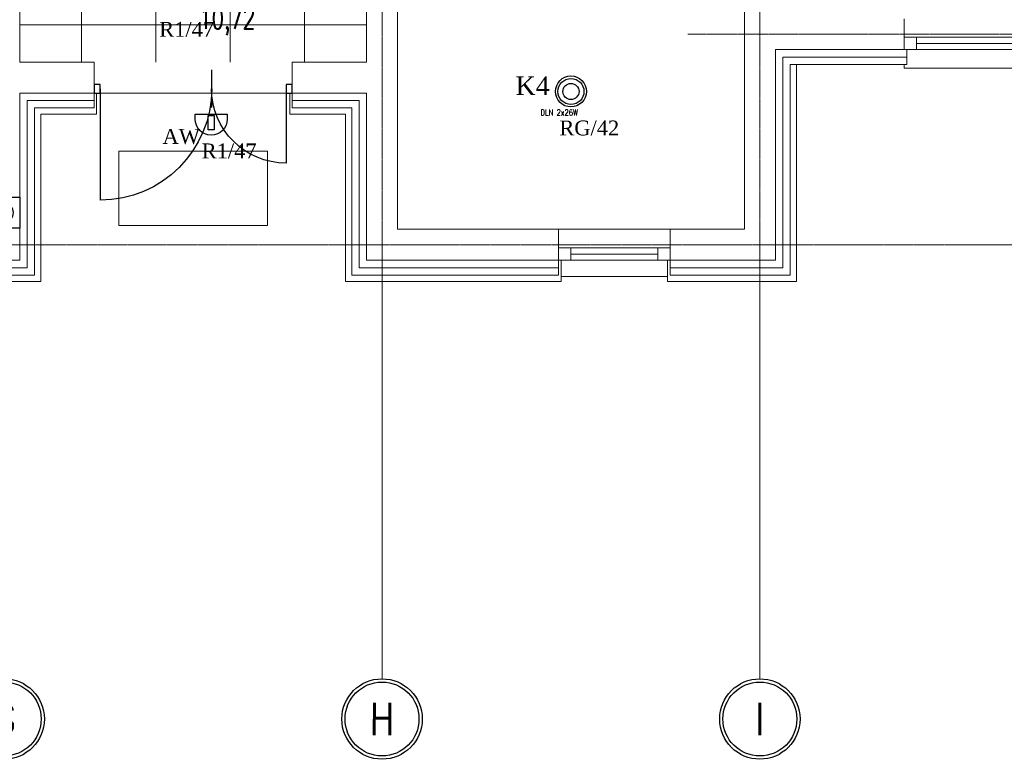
# Model space of a CAD drawing. Header units: centimetres. Extents: x 88729 to 133553, y -16225 to 14174.
# Tile 204 of 231: x 92756 to 93551, y -9853 to -9256. Entities that reach past the tile are written whole.
import ezdxf
from ezdxf.enums import TextEntityAlignment as Align

# ---------------------------------------------------------------- set-up
doc = ezdxf.new("R2010")
doc.units = ezdxf.units.CM
doc.linetypes.add('ACAD_ISO04W100', pattern=[30.5, 24, -3, 0.5, -3])
doc.linetypes.add('CENTER2', pattern=[1.125, 0.75, -0.125, 0.125, -0.125])
for name, color, linetype, lineweight in [('_E_ośw_opisy_AW', 1, 'Continuous', 9), ('A-SLUSARKA', 252, 'Continuous', 13), ('PR_izolacja', 252, 'Continuous', 20)]:
    doc.layers.add(name, color=color, linetype=linetype, lineweight=lineweight)
for name, color, linetype in [('A-OS', 252, 'CENTER2'), ('A-SCIANY', 252, 'Continuous'), ('A-SUFITY', 252, 'Continuous'), ('A-WID', 252, 'Continuous'), ('A-WID-CIENKI', 252, 'Continuous'), ('B-IWE', 252, 'Continuous'), ('B-IWE-KAN', 252, 'Continuous'), ('E_Istn', 170, 'Continuous'), ('E_opisy siły', 5, 'Continuous'), ('E_PODKLAD', 7, 'Continuous'), ('E_siła', 5, 'Continuous'), ('mat', 252, 'Continuous'), ('R-MET-DRZ', 252, 'Continuous'), ('R-MET-IWE', 252, 'Continuous'), ('R-MET-POM-OPIS', 252, 'Continuous'), ('R-MET-POM-OPIS-NR', 252, 'Continuous'), ('R-MET-POM-OPIS-POM', 252, 'Continuous'), ('rz_wentylacja', 252, 'Continuous'), ('S-DRZ-', 252, 'Continuous'), ('S-DRZ-O', 252, 'Continuous'), ('S-DRZ-SKRZYD', 252, 'Continuous'), ('S-DRZ-WEGAR', 252, 'Continuous')]:
    doc.layers.add(name, color=color, linetype=linetype)
doc.styles.add('MET_POM', font='simplex.shx')
doc.styles.add('MM_050', font='romans.shx', dxfattribs={"width": 0.8, "height": 16})
doc.styles.add('old', font='BOOKOS.TTF')
doc.styles.add('ROMANS', font='ROMANS.SHX', dxfattribs={"width": 0.6})
doc.styles.get("Standard").update_dxf_attribs({"font": 'txt.shx'})
doc.linetypes.add('BATTING', pattern='A,0.00254,-2.54,[134,LTYPESHP.SHX,S=2.54,R=0,X=-2.54,Y=0],-5.08,[134,LTYPESHP.SHX,S=2.54,R=180,X=2.54,Y=0],-2.54', length=10.16254)

# ---------------------------------------------------------------- blocks, each defined once
blk = doc.blocks.new('_E_oprawa 1x38_AW')
at = {"linetype": 'Continuous', "ltscale": 0.5}
for p, q in [((2.5, 12.69), (-2.5, 12.69)), ((-2.5, 12.69), (-2.5, 1.19)), ((2.5, 1.19), (2.5, 12.69)), ((-13, 4), (-13, 0)), ((-13, 0), (13, 0)), ((-2.5, 1.19), (2.5, 1.19)), ((13, 0), (13, 4))]:
    blk.add_line(p, q, dxfattribs=at)
blk.add_arc((0, 4), 13, 0, 180, dxfattribs=at)
at = {"linetype": 'Continuous', "ltscale": 0.5, "style": 'old', "flags": 4}
for tag, p in [('LP', (-44.91, 21.65)), ('OBWÓD', (15.09, 21.65)), ('ROZDZ.', (-57.74, -19.16)), ('AWARYJNA', (32.54, -16.81))]:
    blk.add_attdef(tag, p, '', height=12, dxfattribs=at)
blk = doc.blocks.new('E_opis siły')
at = {"layer": 'E_siła', "linetype": 'Continuous', "ltscale": 0.5, "style": 'old', "flags": 4}
blk.add_attdef('OBWÓD', (0, 0), '', height=12, dxfattribs=at)
blk = doc.blocks.new('E_oprawa DLN2x26')
at = {"ltscale": 0.1}
for radius in [12.5, 10.5, 6.5]:
    blk.add_circle((0, 0), radius, dxfattribs=at)
at = {"ltscale": 0.1, "insert": (-24.59, -14.46), "char_height": 5, "width": 52.2979, "attachment_point": 1, "style": 'MM_050'}
blk.add_mtext('{\\Fromans.shx|c238;DLN} 2x{\\Fromans.shx|c238;26}W', dxfattribs=at)
blk = doc.blocks.new('OSKA_D')
at = {"linetype": 'Continuous'}
for radius in [25, 23]:
    blk.add_circle((0, -25), radius, dxfattribs=at)
at = {"style": 'ROMANS', "width": 0.8, "flags": 4}
blk.add_attdef('OS', text='', height=20, dxfattribs=at).set_placement((0, -25), align=Align.MIDDLE_CENTER)
blk = doc.blocks.new('A$C788011A3')
at = {"layer": 'S-DRZ-'}
for centre, radius, start, end in [((5, 15.12), 90, 360, 90), ((155, 15.12), 60.07, 90, 180)]:
    blk.add_arc(centre, radius, start, end, dxfattribs=at)
at = {"layer": 'S-DRZ-O'}
blk.add_line((94.93, 0), (94.93, 30.24), dxfattribs=at)
at = {"layer": 'S-DRZ-SKRZYD'}
for p, q in [((5, 15.12), (5, 105.12)), ((155, 15.12), (155, 75.19))]:
    blk.add_line(p, q, dxfattribs=at)
at = {"layer": 'S-DRZ-WEGAR'}
for points in [[(0, 18.62), (5, 18.62), (5, 11.62), (0, 11.62)], [(155, 18.62), (160, 18.62), (160, 11.62), (155, 11.62)]]:
    blk.add_lwpolyline(points, close=True, dxfattribs=at)
blk = doc.blocks.new('MPOM0239')
at = {"layer": 'R-MET-POM-OPIS', "style": 'MET_POM', "width": 0.7}
for tag, p in [('POS', (0, -0.225)), ('ARE', (0, -0.4898))]:
    blk.add_attdef(tag, text='', height=0.2, dxfattribs=at).set_placement(p, align=Align.CENTER)
at = {"layer": 'R-MET-POM-OPIS', "style": 'MET_POM', "width": 0.7, "flags": 1}
blk.add_attdef('UNI', (0.2464, -0.4898), '', height=0.2, dxfattribs=at)
at = {"layer": 'R-MET-POM-OPIS-NR', "style": 'MET_POM', "width": 0.8}
blk.add_attdef('NR', text='', height=0.2, dxfattribs=at).set_placement((-0.0028, 0.269), align=Align.CENTER)
at = {"layer": 'R-MET-POM-OPIS-POM', "style": 'MET_POM', "width": 0.7}
blk.add_attdef('POM', text='', height=0.2, dxfattribs=at).set_placement((0, 0.0223), align=Align.CENTER)
blk = doc.blocks.new('IWE0W')
at = {"layer": 'B-IWE-KAN'}
blk.add_lwpolyline([(0.854, 0.854, -1), (0.146, 0.146), (0.854, 0.854, 1), (0.146, 0.146)], format="xyb", dxfattribs=at)
blk = doc.blocks.new('IWE0W011')
at = {"layer": 'B-IWE'}
blk.add_lwpolyline([(0, 0), (25, 0), (25, 25), (0, 25), (0, 0)], dxfattribs=at)
at = {"xscale": 15, "yscale": 15, "zscale": 15}
blk.add_blockref('IWE0W', (5, 5), dxfattribs=at)
at = {"layer": 'R-MET-IWE', "width": 0.75}
blk.add_attdef('NR', text='', height=9.5, dxfattribs=at).set_placement((12.5, 37), align=Align.MIDDLE)
blk = doc.blocks.new('A$Ce817dbbb')
at = {"layer": 'A-OS', "color": 252, "lineweight": 9, "ltscale": 2}
for p, q in [((1646.6, -16367.78), (1646.6, -20253.78)), ((1951.6, -16367.78), (1951.6, -20253.78)), ((1893.43, -19733.52), (3323.95, -19733.52)), ((-2608.23, -19903.52), (3323.95, -19903.52))]:
    blk.add_line(p, q, dxfattribs=at)
at = {"layer": 'A-SCIANY', "color": 252, "lineweight": 9, "ltscale": 3}
for p, q in [((1939.1, -19891.02), (1939.1, -19230.02)), ((1634.1, -19756.02), (1634.1, -19570.02)), ((1659.1, -19570.02), (1659.1, -19891.02)), ((2068.11, -19746.02), (2068.11, -19721.02)), ((2070.11, -19758.02), (2070.11, -19746.02)), ((1354.1, -19756.02), (1414.1, -19756.02)), ((1414.1, -19756.02), (1414.1, -19781.02)), ((1574.1, -19756.02), (1634.1, -19756.02)), ((1574.1, -19756.02), (1574.1, -19781.02)), ((1981.1, -19758.02), (1981.1, -19933.02)), ((1981.1, -19758.02), (2070.11, -19758.02)), ((1416.1, -19781.02), (1416.1, -19798.02)), ((1572.1, -19781.02), (1572.1, -19798.02)), ((1371.1, -19933.02), (1371.1, -19798.02)), ((1371.1, -19798.02), (1416.1, -19798.02)), ((1617.1, -19798.02), (1572.1, -19798.02)), ((1617.1, -19933.02), (1617.1, -19798.02)), ((1659.1, -19891.02), (1789.11, -19891.02)), ((1789.11, -19916.02), (1789.11, -19891.02)), ((1879.11, -19891.02), (1939.1, -19891.02)), ((1879.11, -19916.02), (1879.11, -19891.02)), ((1791.11, -19933.02), (1791.11, -19916.02)), ((1877.11, -19933.02), (1877.11, -19916.02)), ((1371.1, -19933.02), (1270.1, -19933.02))]:
    blk.add_line(p, q, dxfattribs=at)
at = {"layer": 'A-SCIANY', "color": 252, "lineweight": 9, "ltscale": 0.1}
for p, q in [((1617.1, -19933.02), (1791.11, -19933.02)), ((1877.11, -19933.02), (1981.1, -19933.02))]:
    blk.add_line(p, q, dxfattribs=at)
at = {"layer": 'A-SCIANY', "color": 252, "lineweight": 9, "ltscale": 3}
blk.add_lwpolyline([(1376.1, -19407.02), (1354.1, -19407.02), (1354.1, -19756.02)], dxfattribs=at)
at = {"layer": 'A-SLUSARKA', "color": 252, "lineweight": 9}
for points in [[(2068.11, -19736.02), (2168.11, -19736.02), (2168.11, -19746.02), (2068.11, -19746.02), (2068.11, -19736.02), (2078.11, -19736.02), (2078.11, -19746.02), (2158.11, -19746.02), (2158.11, -19736.02), (2158.11, -19741.02), (2078.11, -19741.02), (2078.11, -19741.02), (2078.11, -19741.02), (2078.11, -19741.02)], [(1789.11, -19906.02), (1879.11, -19906.02), (1879.11, -19916.02), (1789.11, -19916.02), (1789.11, -19906.02), (1799.11, -19906.02), (1799.11, -19916.02), (1869.11, -19916.02), (1869.11, -19906.02), (1869.11, -19911.02), (1799.11, -19911.02), (1799.11, -19911.02), (1799.11, -19911.02), (1799.11, -19911.02)]]:
    blk.add_lwpolyline(points, dxfattribs=at)
at = {"layer": 'A-SUFITY', "lineweight": 0, "ltscale": 0.1}
for p, q in [((1404.1, -19576.02), (1404.1, -19756.02)), ((1464.1, -19576.02), (1464.1, -19756.02)), ((1524.1, -19576.02), (1524.1, -19756.02)), ((1584.1, -19576.02), (1584.1, -19756.02)), ((1354.1, -19726.02), (1634.1, -19726.02))]:
    blk.add_line(p, q, dxfattribs=at)
at = {"layer": 'A-WID', "color": 252, "lineweight": 9}
for p, q in [((2068.11, -19761.02), (2068.11, -19758.02)), ((2569.11, -19761.02), (2068.11, -19761.02)), ((1414.1, -19781.02), (1574.1, -19781.02)), ((1789.11, -19891.02), (1879.11, -19891.02)), ((1877.11, -19929.02), (1791.11, -19929.02))]:
    blk.add_line(p, q, dxfattribs=at)
at = {"layer": 'A-WID-CIENKI', "color": 252, "lineweight": 9, "ltscale": 0.1}
blk.add_lwpolyline([(1434.15, -19888.02), (1554.15, -19888.02), (1554.15, -19828.02), (1434.15, -19828.02)], close=True, dxfattribs=at)
at = {"layer": 'mat', "color": 252, "lineweight": 9}
for p, q in [((1964.1, -19746.02), (2068.11, -19746.02)), ((1964.1, -19746.02), (1964.1, -19916.02)), ((1976.1, -19758.02), (1976.1, -19928.02)), ((1981.1, -19758.02), (1976.1, -19758.02)), ((1414.1, -19781.02), (1414.1, -19793.02)), ((1574.1, -19781.02), (1574.1, -19793.02)), ((1634.1, -19916.02), (1789.11, -19916.02)), ((1789.11, -19928.02), (1789.11, -19916.02)), ((1879.11, -19916.02), (1964.1, -19916.02)), ((1879.11, -19928.02), (1879.11, -19916.02)), ((1622.1, -19928.02), (1789.11, -19928.02)), ((1879.11, -19928.02), (1976.1, -19928.02))]:
    blk.add_line(p, q, dxfattribs=at)
for points in [[(1414.1, -19781.02), (1354.1, -19781.02), (1354.1, -19916.02), (1272.1, -19916.02)], [(1634.1, -19916.02), (1634.1, -19781.02), (1574.1, -19781.02)], [(1414.1, -19793.02), (1366.1, -19793.02), (1366.1, -19928.02), (1272.1, -19928.02), (1272.1, -19916.02)], [(1622.1, -19928.02), (1622.1, -19793.02), (1574.1, -19793.02)]]:
    blk.add_lwpolyline(points, dxfattribs=at)
at = {"layer": 'PR_izolacja', "color": 252, "linetype": 'BATTING', "lineweight": 9, "ltscale": 0.28}
for p, q in [((1970.1, -19752.02), (2070.11, -19752.02)), ((1970.1, -19752.02), (1970.1, -19922.02)), ((1879.11, -19922.02), (1970.1, -19922.02))]:
    blk.add_line(p, q, dxfattribs=at)
for points in [[(1414.1, -19787.02), (1360.1, -19787.02), (1360.1, -19922.02), (1272.1, -19922.02)], [(1789.11, -19922.02), (1628.1, -19922.02), (1628.1, -19787.02), (1574.1, -19787.02)]]:
    blk.add_lwpolyline(points, dxfattribs=at)
at = {"layer": 'A-OS', "color": 252, "linetype": 'ACAD_ISO04W100', "lineweight": 9, "ltscale": 5, "xscale": 1.297612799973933, "yscale": 1.297612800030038, "zscale": 1.2976128, "rotation": 359.8402543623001}
for p, values in [((1341.69, -20253.78), {'OS': 'G'}), ((1646.69, -20253.78), {'OS': 'H'}), ((1951.69, -20253.78), {'OS': 'I'})]:
    blk.add_blockref('OSKA_D', p, dxfattribs=at).add_auto_attribs(values)
at = {"layer": 'R-MET-DRZ', "color": 252, "lineweight": 9, "xscale": -1, "rotation": 180}
blk.add_blockref('A$C788011A3', (1414.1, -19762.4), dxfattribs=at)
at = {"layer": 'R-MET-POM-OPIS', "color": 252, "lineweight": 9}
ref = blk.add_blockref('MPOM0239', (1521.58, -19710.32), dxfattribs=dict(at, xscale=84, yscale=84, zscale=84))
ref.add_attrib('NR', '1/13', dxfattribs={"layer": 'R-MET-POM-OPIS-NR', "height": 23.52, "style": 'MET_POM', "width": 0.8}).set_placement((1521.34, -19678.07), align=Align.CENTER)
ref.add_attrib('ARE', '10,72', dxfattribs={"height": 16.8, "style": 'MET_POM', "width": 0.7}).set_placement((1521.58, -19729.22), align=Align.CENTER)
ref.add_attrib('POM', 'wiatrołap', dxfattribs={"layer": 'R-MET-POM-OPIS-POM', "height": 16.8, "style": 'MET_POM', "width": 0.7}).set_placement((1521.58, -19708.44), align=Align.CENTER)
at = {"layer": 'rz_wentylacja', "color": 252, "lineweight": 9}
ref = blk.add_blockref('IWE0W011', (1354.1, -19865.02), dxfattribs=dict(at, xscale=-1, rotation=90))
ref.add_attrib('NR', '1->', (1287.13, -19884.37), dxfattribs={"layer": 'R-MET-IWE', "height": 16, "width": 0.75})
at = {"layer": 'R-MET-IWE', "color": 252, "lineweight": 9, "width": 0.75}
for tag, rotation, p in [('0-', 90, (-1139.05, -4143.61)), ('0-', 90, (-1113.05, -4143.61)), ('0-', 90, (-1087.05, -4143.61)), ('2-', 90, (-796.05, -4143.61)), ('2-', 90, (-505.05, -4143.61)), ('0-', 90, (-480.05, -4143.61)), ('0-', 90, (-456.05, -4143.61)), ('2-', 90, (-166.05, -4143.61)), ('2-', 90, (-625.66, -4833.61)), ('2-', 90, (-599.66, -4833.61)), ('2-', 90, (-573.66, -4833.61)), ('0-', 180, (-2169.64, -4848.47)), ('0-', 180, (-2169.64, -4873.47)), ('0-', 180, (-2169.64, -4899.47)), ('-2', 90, (-1661.47, -4961.65)), ('-2', 90, (-1636.47, -4961.65)), ('0-', 270, (-1489.78, -4968.06)), ('0-', 270, (-1464.78, -4968.06)), ('0-', 270, (-1439.78, -4968.06)), ('0-', 270, (-1364.78, -4968.06)), ('0-', 270, (-1339.78, -4968.06)), ('0-', 270, (-1314.78, -4968.06)), ('0-', 270, (328.22, -4968.06)), ('0-', 270, (354.22, -4968.06)), ('0-', 270, (1256.22, -4968.06)), ('0-', 270, (1282.22, -4968.06)), ('0-', 90, (-513.05, -5496.61)), ('0-', 90, (-487.05, -5496.61)), ('K.S.-', 90, (-487.05, -5766.11)), ('0-', 90, (-513.05, -5766.11)), ('1-', 90, (-539.05, -6114.61)), ('0-', 90, (-513.05, -6114.61)), ('0-', 90, (-487.05, -6114.61)), ('0-', 90, (301.95, -6545.61)), ('0-', 90, (327.95, -6545.61)), ('0-', 90, (353.95, -6545.61)), ('0-', 90, (416.11, -6545.61)), ('0-', 90, (1255.95, -6545.61)), ('0-', 90, (1281.95, -6545.61)), ('1-', 90, (2382.95, -6845.61)), ('1-', 90, (2408.95, -6845.61)), ('1-', 90, (2434.95, -6845.61)), ('1-', 90, (2827.95, -6845.61)), ('1-', 90, (2853.95, -6845.61)), ('1-', 90, (2879.95, -6845.61)), ('<-2', 90, (-910.64, -10482.41)), ('2->', 90, (-718.15, -10854.38)), ('2->', 90, (-692.15, -10854.38)), ('2->', 90, (-744.15, -10870.8)), ('-0', 90, (-186.09, -12450.12)), ('1-', 90, (2264.47, -12866.38)), ('1-', 90, (2290.47, -12866.38)), ('1-', 90, (2316.47, -12866.38)), ('1-', 90, (2709.47, -12866.38)), ('1-', 90, (2735.47, -12866.38)), ('1-', 90, (2761.47, -12866.38)), ('<-KL', 90, (-700.01, -16780.91)), ('-0', 90, (-179.94, -18957.53)), ('0->', 90, (-1257.53, -23179.05)), ('0->', 90, (-1231.53, -23179.05)), ('0->', 90, (-1205.53, -23179.05)), ('0->', 90, (-600.53, -23179.05)), ('0->', 90, (-574.53, -23179.05)), ('0->', 90, (-1692.53, -24074.05)), ('0->', 90, (-1666.53, -24074.05)), ('0->', 90, (-1640.53, -24074.05)), ('0->', 90, (-1486.53, -24074.05)), ('0->', 90, (-1460.53, -24074.05)), ('0->', 90, (-1434.53, -24074.05)), ('<-0', 90, (-499.82, -24383.56)), ('<-0', 90, (-298.11, -24383.56)), ('<-0', 180, (-587.12, -25088.86)), ('<-0', 270, (-496.63, -25202.68)), ('<-0', 180, (-1353.25, -25419.36)), ('<-0', 180, (-1187.25, -25444.1)), ('<-0', 90, (-179.61, -25454.22)), ('<-0', 90, (-69.59, -26375.36)), ('<-0', 90, (-43.59, -26375.36))]:
    blk.add_attdef(tag, text='', height=17, rotation=rotation, dxfattribs=at).set_placement(p, align=Align.MIDDLE)
for tag, p in [('2-', (1424.81, -4179.2)), ('2-', (1424.81, -4205.2)), ('K.S.-', (-76.89, -4264.2)), ('KL-', (-613.13, -4292.18)), ('1-', (-613.13, -4312.18)), ('1-', (-613.13, -4332.18)), ('K.S.-', (1414.13, -4333.66)), ('0-', (-70.19, -4341.2)), ('0-', (469.81, -4341.2)), ('1-', (-613.13, -4352.18)), ('0-', (1424.81, -4361.2)), ('0-', (-70.19, -4367.2)), ('1-', (469.81, -4367.2)), ('0-', (1099.81, -4368.2)), ('2-', (1424.81, -4387.2)), ('1-', (-70.19, -4393.2)), ('1-', (469.81, -4393.2)), ('1-', (1099.81, -4394.2)), ('2-', (1424.81, -4413.2)), ('2-', (-70.19, -4419.2)), ('2-', (1099.81, -4420.2)), ('K.S.-', (-76.89, -4445.2)), ('2-', (469.81, -4444.2)), ('2-', (1099.81, -4446.2)), ('2-', (469.81, -4470.2)), ('2-', (-825.19, -4496.2)), ('2-', (-825.19, -4522.2)), ('2-', (-70.19, -4574.2)), ('2-', (-70.19, -4600.2)), ('K.S.-', (1089.13, -4600.66)), ('2-', (1099.81, -4653.2)), ('2-', (-70.19, -4669.2)), ('2-', (1099.81, -4679.2)), ('-1', (1806.78, -4690.78)), ('1-', (-70.19, -4695.2)), ('2-', (1099.81, -4705.2)), ('K.S.-', (-73.2, -4721.2)), ('-1', (1806.78, -4716.3)), ('FR-', (-70.19, -4747.2)), ('-1', (1806.78, -4743.07)), ('0-', (-1066.19, -6382.7)), ('0-', (-1066.19, -6408.7)), ('2-', (1729.81, -6586.2)), ('2-', (1729.81, -6612.2)), ('2-', (1729.81, -6638.2)), ('2-', (1729.81, -6664.2)), ('K.S.-', (469.81, -6788.2)), ('1-', (-962.19, -6915.2)), ('1-', (-460.19, -6923.2)), ('1-', (469.81, -6923.2)), ('2-', (1729.81, -6923.2)), ('1-', (-460.19, -6949.2)), ('1-', (469.81, -6949.2)), ('2-', (1729.81, -6949.2)), ('K.S.-', (2901.81, -6960.2)), ('2-', (1729.81, -6975.2)), ('2-', (1729.81, -7001.2)), ('2-', (-460.19, -7026.2)), ('0-', (469.81, -7026.2)), ('2-', (-460.19, -7052.2)), ('0-', (469.81, -7052.2)), ('2-', (-460.19, -7078.2)), ('2-', (469.81, -7078.2)), ('1-', (2901.81, -7088.2)), ('2-', (469.81, -7104.2)), ('1-', (2901.81, -7114.2)), ('0-', (1729.81, -7131.2)), ('2-', (-460.19, -7141.2)), ('0-', (1729.81, -7157.2)), ('2-', (-460.19, -7167.2)), ('2-', (469.81, -7181.2)), ('2-', (1729.81, -7183.2)), ('0-', (-460.19, -7193.2)), ('2-', (469.81, -7207.2)), ('2-', (1729.81, -7209.2)), ('K.S.-', (-470.87, -7217.66)), ('2-', (469.81, -7233.2)), ('2-', (1729.81, -7235.2)), ('1-', (-460.19, -7245.2)), ('2-', (469.81, -7259.2)), ('2-', (1729.81, -7261.2)), ('2-', (1729.81, -7287.2)), ('2-', (-460.19, -7297.2)), ('2->', (-943.67, -10542.97)), ('-1', (1688.29, -10711.55)), ('-1', (1688.29, -10737.55)), ('-1', (1688.29, -10763.55)), ('<-2', (1685.55, -12605.39)), ('2->', (1611.33, -12636.47)), ('2->', (1611.33, -12658.97)), ('2->', (1590.77, -12684.97)), ('K.S.-', (2783.33, -12980.97)), ('2->', (-578.67, -13046.97)), ('2->', (-578.67, -13072.97)), ('<-2', (-476.88, -13105.94)), ('1-', (2783.33, -13108.97)), ('1-', (2783.33, -13134.97)), ('<-1', (-610.79, -16857.83)), ('<-1', (-610.79, -16877.83)), ('<-1', (1688.29, -17218.96)), ('<-1', (1688.29, -17244.96)), ('<-1', (1688.29, -17270.96)), ('<-1', (-478.91, -18553.43)), ('<-0', (-2287.98, -23879.57)), ('<-0', (-2287.98, -23905.57)), ('<-0', (-2287.98, -23931.57)), ('<-0', (-343.08, -24738.18)), ('<-0', (-478.91, -25059.68))]:
    blk.add_attdef(tag, text='', height=17, dxfattribs=at).set_placement(p, align=Align.MIDDLE)

msp = doc.modelspace()

# ---------------------------------------------------------------- block references
at = {"layer": 'E_Istn', "color": 2, "lineweight": 30}
msp.add_blockref('E_oprawa DLN2x26', (93200.98, -9314.38), dxfattribs=at)
at = {"layer": 'E_Istn', "linetype": 'Continuous'}
ref = msp.add_blockref('_E_oprawa 1x38_AW', (92910.56, -9332.63), dxfattribs=dict(at, xscale=-1, rotation=180))
ref.add_attrib('AWARYJNA', 'AW', (92871.3, -9356.63), dxfattribs={"layer": '_E_ośw_opisy_AW', "color": 0, "linetype": 'Continuous', "ltscale": 0.5, "height": 12, "style": 'old'})
at = {"layer": 'E_opisy siły', "linetype": 'Continuous'}
ref = msp.add_blockref('E_opis siły', (92929.03, -9270.26, -350), dxfattribs=dict(at, xscale=-1))
ref.add_attrib('OBWÓD', 'R1/47', (92868.61, -9270.26, -350), dxfattribs={"color": 3, "linetype": 'Continuous', "ltscale": 0.5, "height": 12, "style": 'old'})
ref = msp.add_blockref('E_opis siły', (93252.01, -9349.82), dxfattribs=dict(at, xscale=-1))
ref.add_attrib('OBWÓD', 'RG/42', (93191.59, -9349.82), dxfattribs={"color": 3, "linetype": 'Continuous', "ltscale": 0.5, "height": 12, "style": 'old'})
ref = msp.add_blockref('E_opis siły', (92963.3, -9368.35, -350), dxfattribs=dict(at, xscale=-1))
ref.add_attrib('OBWÓD', 'R1/47', (92902.88, -9368.35, -350), dxfattribs={"color": 3, "linetype": 'Continuous', "ltscale": 0.5, "height": 12, "style": 'old'})
at = {"layer": 'E_PODKLAD'}
msp.add_blockref('A$Ce817dbbb', (91401.87, 10465.39), dxfattribs=at)

# ---------------------------------------------------------------- texts
at = {"layer": 'E_Istn', "style": 'old'}
msp.add_text('K4', height=15, dxfattribs=at).set_placement((93156.15, -9317.24))

doc.saveas('drawing.dxf')
